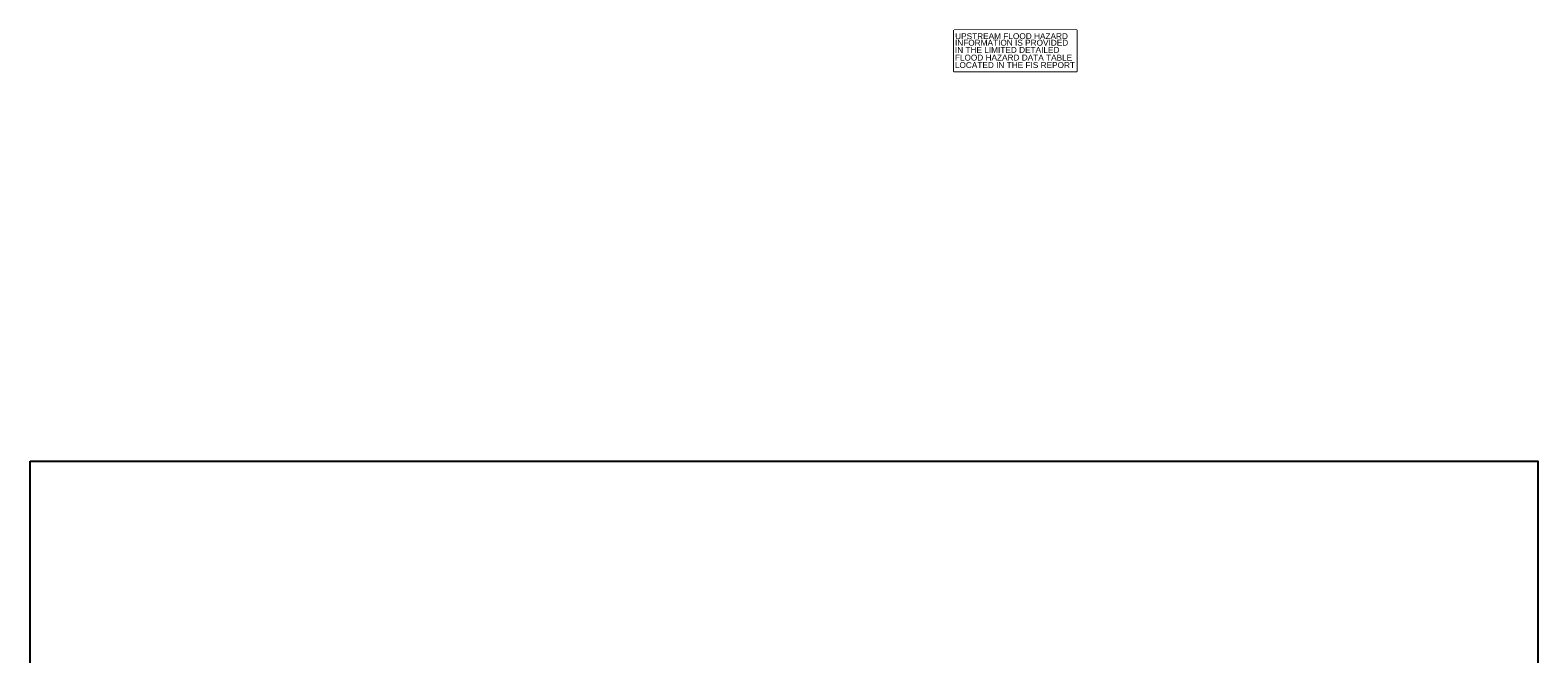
# Model space of a CAD drawing. Header units: inches. Extents: x -35 to 96, y -72 to 21.
# Tile 7 of 13: x -6 to 19, y 10 to 21. Entities that reach past the tile are written whole.
import ezdxf
from ezdxf.enums import TextEntityAlignment as Align

# ---------------------------------------------------------------- set-up
doc = ezdxf.new("R2010")
doc.units = ezdxf.units.IN
doc.header["$LTSCALE"] = 0.3
doc.header["$MEASUREMENT"] = 0
doc.set_wipeout_variables(frame=1)
doc.layers.add('STRUCTURE', color=30, linetype='Continuous')
doc.layers.add('TEXT', color=255, linetype='Continuous')
doc.styles.add('ARIAL', font='ARIAL.TTF')

msp = doc.modelspace()

# ---------------------------------------------------------------- linework, layer by layer
at = {"layer": 'STRUCTURE', "color": 2}
msp.add_lwpolyline([(-6.306, 13.527), (19.215, 13.527), (19.215, -5.82), (-6.306, -5.82)], close=True, dxfattribs=at)
at = {"layer": 'TEXT'}
msp.add_lwpolyline([(9.335, 20.825), (11.408, 20.825), (11.408, 20.125), (9.335, 20.125)], close=True, dxfattribs=at)

# ---------------------------------------------------------------- next in the draw order: wipeouts: each hides what was drawn before it
msp.add_wipeout([(9.335, 20.825), (11.408, 20.825), (11.408, 20.125), (9.335, 20.125), (9.335, 20.824)]).dxf.layer = 'TEXT'

# ---------------------------------------------------------------- next in the draw order: texts
at = {"layer": 'TEXT', "style": 'ARIAL'}
for s, p in [('UPSTREAM FLOOD HAZARD   ', (10.365, 20.673)), ('IN THE LIMITED DETAILED', (10.233, 20.44)), ('INFORMATION IS PROVIDED ', (10.327, 20.562)), ('FLOOD HAZARD DATA TABLE', (10.34, 20.31)), ('LOCATED IN THE FIS REPORT', (10.364, 20.184))]:
    msp.add_text(s, height=0.1, dxfattribs=at).set_placement(p, align=Align.CENTER)

doc.saveas('drawing.dxf')
